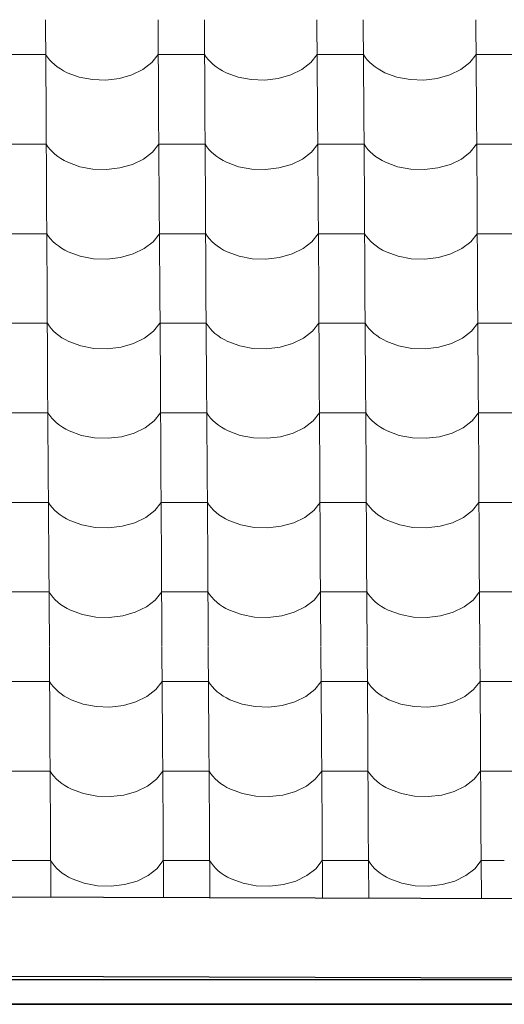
# Model space of a CAD drawing. Header units: millimetres. Extents: x -29001 to 109416, y -1251 to 13451.
# Tile 123 of 163: x -6940 to -6437, y 6987 to 8009. Entities that reach past the tile are written whole.
import ezdxf

# ---------------------------------------------------------------- set-up
doc = ezdxf.new("R2010")
doc.units = ezdxf.units.MM
doc.header["$MEASUREMENT"] = 0
for name, color, linetype in [('POHLED JIŽNÍ_1_Konstrukce - nosné', 7, 'Continuous'), ('POHLED JIŽNÍ_1_Nové_Konstrukce - krov', 7, 'Continuous'), ('POHLED JIŽNÍ_1_Nové_Konstrukce - střechy a skořepiny', 7, 'Continuous'), ('POHLED JIŽNÍ_1_Nové_Konstrukce - římsy', 7, 'Continuous'), ('POHLED JIŽNÍ_1_Nové_Výplně - Povrchové', 7, 'Continuous')]:
    doc.layers.add(name, color=color, linetype=linetype)

# ---------------------------------------------------------------- blocks, each defined once
blk = doc.blocks.new('*X1', base_point=(-31394.7, -25864.9))
at = {"layer": 'POHLED JIŽNÍ_1_Nové_Výplně - Povrchové', "color": 21, "linetype": 'Continuous', "lineweight": 20, "true_color": 0xffaaaa}
for p, q in [((-6913.4, 8009), (-6912.8, 7916.3)), ((-6796.5, 8009), (-6795.9, 7916.3)), ((-6748.4, 8009), (-6747.8, 7916.3)), ((-6631.5, 8009), (-6630.9, 7916.3)), ((-6583.4, 8009), (-6582.8, 7916.3)), ((-6466.5, 8009), (-6465.9, 7916.3)), ((-6937.2, 7972.8), (-6961.2, 7972.8)), ((-6913.2, 7972.8), (-6937.2, 7972.8)), ((-6913.2, 7972.8), (-6911.4, 7970.1)), ((-6911.4, 7970.1), (-6909.2, 7967.4)), ((-6909.2, 7967.4), (-6906.8, 7964.8)), ((-6906.8, 7964.8), (-6904.1, 7962.3)), ((-6802.8, 7964.5), (-6796.2, 7972.8)), ((-6772.2, 7972.8), (-6796.2, 7972.8)), ((-6748.2, 7972.8), (-6772.2, 7972.8)), ((-6748.2, 7972.8), (-6746.4, 7970.1)), ((-6746.4, 7970.1), (-6744.2, 7967.4)), ((-6744.2, 7967.4), (-6741.8, 7964.8)), ((-6741.8, 7964.8), (-6739.1, 7962.3)), ((-6637.8, 7964.5), (-6631.2, 7972.8)), ((-6607.2, 7972.8), (-6631.2, 7972.8)), ((-6583.2, 7972.8), (-6607.2, 7972.8)), ((-6583.2, 7972.8), (-6581.4, 7970.1)), ((-6581.4, 7970.1), (-6579.2, 7967.4)), ((-6579.2, 7967.4), (-6576.8, 7964.8)), ((-6576.8, 7964.8), (-6574.1, 7962.3)), ((-6472.9, 7964.5), (-6466.2, 7972.8)), ((-6442.2, 7972.8), (-6466.2, 7972.8)), ((-6418.2, 7972.8), (-6442.2, 7972.8)), ((-6904.1, 7962.3), (-6901.1, 7960)), ((-6901.1, 7960), (-6897.9, 7957.8)), ((-6897.9, 7957.8), (-6894.5, 7955.8)), ((-6894.5, 7955.8), (-6890.9, 7953.9)), ((-6823.6, 7951.7), (-6812.1, 7957.3)), ((-6812.1, 7957.3), (-6802.8, 7964.5)), ((-6739.1, 7962.3), (-6736.1, 7960)), ((-6736.1, 7960), (-6732.9, 7957.8)), ((-6732.9, 7957.8), (-6729.5, 7955.8)), ((-6729.5, 7955.8), (-6725.9, 7953.9)), ((-6658.6, 7951.7), (-6647.1, 7957.3)), ((-6647.1, 7957.3), (-6637.8, 7964.5)), ((-6574.1, 7962.3), (-6571.1, 7960)), ((-6571.1, 7960), (-6567.9, 7957.8)), ((-6567.9, 7957.8), (-6564.5, 7955.8)), ((-6564.5, 7955.8), (-6560.9, 7953.9)), ((-6493.6, 7951.7), (-6482.1, 7957.3)), ((-6482.1, 7957.3), (-6472.9, 7964.5)), ((-6890.9, 7953.9), (-6878.4, 7949.4)), ((-6878.4, 7949.4), (-6864.7, 7946.8)), ((-6864.7, 7946.8), (-6850.6, 7946.3)), ((-6850.6, 7946.3), (-6836.6, 7948)), ((-6836.6, 7948), (-6823.6, 7951.7)), ((-6725.9, 7953.9), (-6713.4, 7949.4)), ((-6713.4, 7949.4), (-6699.7, 7946.8)), ((-6699.7, 7946.8), (-6685.6, 7946.3)), ((-6685.6, 7946.3), (-6671.6, 7948)), ((-6671.6, 7948), (-6658.6, 7951.7)), ((-6560.9, 7953.9), (-6548.4, 7949.4)), ((-6548.4, 7949.4), (-6534.7, 7946.8)), ((-6534.7, 7946.8), (-6520.6, 7946.3)), ((-6520.6, 7946.3), (-6506.6, 7948)), ((-6506.6, 7948), (-6493.6, 7951.7)), ((-6912.8, 7916), (-6912.3, 7823.3)), ((-6795.9, 7916), (-6795.3, 7823.3)), ((-6747.8, 7916), (-6747.3, 7823.3)), ((-6630.9, 7916), (-6630.3, 7823.3)), ((-6582.8, 7916), (-6582.3, 7823.3)), ((-6465.9, 7916), (-6465.3, 7823.3)), ((-6936.6, 7879.8), (-6960.6, 7879.8)), ((-6912.6, 7879.8), (-6936.6, 7879.8)), ((-6912.6, 7879.8), (-6910.8, 7877)), ((-6910.8, 7877), (-6908.6, 7874.3)), ((-6908.6, 7874.3), (-6906.2, 7871.8)), ((-6802.3, 7871.4), (-6795.6, 7879.8)), ((-6771.6, 7879.8), (-6795.6, 7879.8)), ((-6747.6, 7879.8), (-6771.6, 7879.8)), ((-6747.6, 7879.8), (-6745.8, 7877)), ((-6745.8, 7877), (-6743.6, 7874.3)), ((-6743.6, 7874.3), (-6741.2, 7871.8)), ((-6637.3, 7871.4), (-6630.7, 7879.8)), ((-6606.6, 7879.8), (-6630.7, 7879.8)), ((-6582.6, 7879.8), (-6606.6, 7879.8)), ((-6582.6, 7879.8), (-6580.8, 7877)), ((-6580.8, 7877), (-6578.6, 7874.3)), ((-6578.6, 7874.3), (-6576.2, 7871.8)), ((-6472.3, 7871.4), (-6465.7, 7879.8)), ((-6441.6, 7879.8), (-6465.7, 7879.8)), ((-6417.6, 7879.8), (-6441.6, 7879.8)), ((-6906.2, 7871.8), (-6903.5, 7869.3)), ((-6903.5, 7869.3), (-6900.6, 7867)), ((-6900.6, 7867), (-6897.4, 7864.8)), ((-6897.4, 7864.8), (-6893.9, 7862.8)), ((-6893.9, 7862.8), (-6890.3, 7860.9)), ((-6823, 7858.7), (-6811.5, 7864.3)), ((-6811.5, 7864.3), (-6802.3, 7871.4)), ((-6741.2, 7871.8), (-6738.5, 7869.3)), ((-6738.5, 7869.3), (-6735.6, 7867)), ((-6735.6, 7867), (-6732.4, 7864.8)), ((-6732.4, 7864.8), (-6728.9, 7862.8)), ((-6728.9, 7862.8), (-6725.3, 7860.9)), ((-6658, 7858.7), (-6646.5, 7864.3)), ((-6646.5, 7864.3), (-6637.3, 7871.4)), ((-6576.2, 7871.8), (-6573.5, 7869.3)), ((-6573.5, 7869.3), (-6570.6, 7867)), ((-6570.6, 7867), (-6567.4, 7864.8)), ((-6567.4, 7864.8), (-6563.9, 7862.8)), ((-6563.9, 7862.8), (-6560.3, 7860.9)), ((-6493, 7858.7), (-6481.5, 7864.3)), ((-6481.5, 7864.3), (-6472.3, 7871.4)), ((-6890.3, 7860.9), (-6877.8, 7856.3)), ((-6877.8, 7856.3), (-6864.2, 7853.8)), ((-6864.2, 7853.8), (-6850, 7853.3)), ((-6850, 7853.3), (-6836, 7855)), ((-6836, 7855), (-6823, 7858.7)), ((-6725.3, 7860.9), (-6712.8, 7856.3)), ((-6712.8, 7856.3), (-6699.2, 7853.8)), ((-6699.2, 7853.8), (-6685, 7853.3)), ((-6685, 7853.3), (-6671, 7855)), ((-6671, 7855), (-6658, 7858.7)), ((-6560.3, 7860.9), (-6547.8, 7856.3)), ((-6547.8, 7856.3), (-6534.2, 7853.8)), ((-6534.2, 7853.8), (-6520, 7853.3)), ((-6520, 7853.3), (-6506, 7855)), ((-6506, 7855), (-6493, 7858.7)), ((-6912.3, 7823), (-6911.7, 7730.3)), ((-6795.3, 7823), (-6794.7, 7730.3)), ((-6747.3, 7823), (-6746.7, 7730.3)), ((-6630.3, 7823), (-6629.7, 7730.3)), ((-6582.3, 7823), (-6581.7, 7730.3)), ((-6465.3, 7823), (-6464.7, 7730.3)), ((-6936, 7786.8), (-6960.1, 7786.8)), ((-6912, 7786.8), (-6936, 7786.8)), ((-6912, 7786.8), (-6910.2, 7784)), ((-6910.2, 7784), (-6908, 7781.3)), ((-6908, 7781.3), (-6905.6, 7778.7)), ((-6801.7, 7778.4), (-6795.1, 7786.8)), ((-6771, 7786.8), (-6795.1, 7786.8)), ((-6747, 7786.8), (-6771, 7786.8)), ((-6747, 7786.8), (-6745.2, 7784)), ((-6745.2, 7784), (-6743.1, 7781.3)), ((-6743.1, 7781.3), (-6740.6, 7778.7)), ((-6636.7, 7778.4), (-6630.1, 7786.8)), ((-6606.1, 7786.8), (-6630.1, 7786.8)), ((-6582, 7786.8), (-6606.1, 7786.8)), ((-6582, 7786.8), (-6580.2, 7784)), ((-6580.2, 7784), (-6578.1, 7781.3)), ((-6578.1, 7781.3), (-6575.6, 7778.7)), ((-6471.7, 7778.4), (-6465.1, 7786.8)), ((-6441.1, 7786.8), (-6465.1, 7786.8)), ((-6417, 7786.8), (-6441.1, 7786.8)), ((-6905.6, 7778.7), (-6902.9, 7776.3)), ((-6902.9, 7776.3), (-6900, 7774)), ((-6900, 7774), (-6896.8, 7771.8)), ((-6896.8, 7771.8), (-6893.4, 7769.8)), ((-6822.4, 7765.7), (-6810.9, 7771.3)), ((-6810.9, 7771.3), (-6801.7, 7778.4)), ((-6740.6, 7778.7), (-6737.9, 7776.3)), ((-6737.9, 7776.3), (-6735, 7774)), ((-6735, 7774), (-6731.8, 7771.8)), ((-6731.8, 7771.8), (-6728.4, 7769.8)), ((-6657.4, 7765.7), (-6645.9, 7771.3)), ((-6645.9, 7771.3), (-6636.7, 7778.4)), ((-6575.6, 7778.7), (-6572.9, 7776.3)), ((-6572.9, 7776.3), (-6570, 7774)), ((-6570, 7774), (-6566.8, 7771.8)), ((-6566.8, 7771.8), (-6563.4, 7769.8)), ((-6492.4, 7765.7), (-6481, 7771.3)), ((-6481, 7771.3), (-6471.7, 7778.4)), ((-6893.4, 7769.8), (-6889.7, 7767.9)), ((-6889.7, 7767.9), (-6877.2, 7763.3)), ((-6877.2, 7763.3), (-6863.6, 7760.8)), ((-6863.6, 7760.8), (-6849.4, 7760.3)), ((-6849.4, 7760.3), (-6835.4, 7762)), ((-6835.4, 7762), (-6822.4, 7765.7)), ((-6728.4, 7769.8), (-6724.7, 7767.9)), ((-6724.7, 7767.9), (-6712.2, 7763.3)), ((-6712.2, 7763.3), (-6698.6, 7760.8)), ((-6698.6, 7760.8), (-6684.4, 7760.3)), ((-6684.4, 7760.3), (-6670.4, 7762)), ((-6670.4, 7762), (-6657.4, 7765.7)), ((-6563.4, 7769.8), (-6559.7, 7767.9)), ((-6559.7, 7767.9), (-6547.3, 7763.3)), ((-6547.3, 7763.3), (-6533.6, 7760.8)), ((-6533.6, 7760.8), (-6519.4, 7760.3)), ((-6519.4, 7760.3), (-6505.4, 7762)), ((-6505.4, 7762), (-6492.4, 7765.7)), ((-6911.7, 7730), (-6911.1, 7637.3)), ((-6794.7, 7730), (-6794.1, 7637.3)), ((-6746.7, 7730), (-6746.1, 7637.3)), ((-6629.7, 7730), (-6629.1, 7637.3)), ((-6581.7, 7730), (-6581.1, 7637.3)), ((-6464.7, 7730), (-6464.1, 7637.3)), ((-6935.5, 7693.8), (-6959.5, 7693.8)), ((-6911.4, 7693.8), (-6935.5, 7693.8)), ((-6911.4, 7693.8), (-6909.6, 7691)), ((-6909.6, 7691), (-6907.5, 7688.3)), ((-6801.1, 7685.4), (-6794.5, 7693.8)), ((-6770.5, 7693.8), (-6794.5, 7693.8)), ((-6746.5, 7693.8), (-6770.5, 7693.8)), ((-6746.5, 7693.8), (-6744.6, 7691)), ((-6744.6, 7691), (-6742.5, 7688.3)), ((-6636.1, 7685.4), (-6629.5, 7693.8)), ((-6605.5, 7693.8), (-6629.5, 7693.8)), ((-6581.5, 7693.8), (-6605.5, 7693.8)), ((-6581.5, 7693.8), (-6579.6, 7691)), ((-6579.6, 7691), (-6577.5, 7688.3)), ((-6471.1, 7685.4), (-6464.5, 7693.8)), ((-6440.5, 7693.8), (-6464.5, 7693.8)), ((-6416.5, 7693.8), (-6440.5, 7693.8)), ((-6907.5, 7688.3), (-6905, 7685.7)), ((-6905, 7685.7), (-6902.3, 7683.3)), ((-6902.3, 7683.3), (-6899.4, 7680.9)), ((-6899.4, 7680.9), (-6896.2, 7678.8)), ((-6896.2, 7678.8), (-6892.8, 7676.8)), ((-6810.4, 7678.3), (-6801.1, 7685.4)), ((-6742.5, 7688.3), (-6740, 7685.7)), ((-6740, 7685.7), (-6737.4, 7683.3)), ((-6737.4, 7683.3), (-6734.4, 7680.9)), ((-6734.4, 7680.9), (-6731.2, 7678.8)), ((-6731.2, 7678.8), (-6727.8, 7676.8)), ((-6645.4, 7678.3), (-6636.1, 7685.4)), ((-6577.5, 7688.3), (-6575, 7685.7)), ((-6575, 7685.7), (-6572.4, 7683.3)), ((-6572.4, 7683.3), (-6569.4, 7680.9)), ((-6569.4, 7680.9), (-6566.2, 7678.8)), ((-6566.2, 7678.8), (-6562.8, 7676.8)), ((-6480.4, 7678.3), (-6471.1, 7685.4)), ((-6892.8, 7676.8), (-6889.1, 7674.9)), ((-6889.1, 7674.9), (-6876.7, 7670.3)), ((-6876.7, 7670.3), (-6863, 7667.7)), ((-6848.8, 7667.3), (-6834.8, 7668.9)), ((-6834.8, 7668.9), (-6821.8, 7672.7)), ((-6821.8, 7672.7), (-6810.4, 7678.3)), ((-6727.8, 7676.8), (-6724.1, 7674.9)), ((-6724.1, 7674.9), (-6711.7, 7670.3)), ((-6711.7, 7670.3), (-6698, 7667.7)), ((-6683.8, 7667.3), (-6669.8, 7668.9)), ((-6669.8, 7668.9), (-6656.8, 7672.7)), ((-6656.8, 7672.7), (-6645.4, 7678.3)), ((-6562.8, 7676.8), (-6559.1, 7674.9)), ((-6559.1, 7674.9), (-6546.7, 7670.3)), ((-6546.7, 7670.3), (-6533, 7667.7)), ((-6518.8, 7667.3), (-6504.8, 7668.9)), ((-6504.8, 7668.9), (-6491.8, 7672.7)), ((-6491.8, 7672.7), (-6480.4, 7678.3)), ((-6863, 7667.7), (-6848.8, 7667.3)), ((-6698, 7667.7), (-6683.8, 7667.3)), ((-6533, 7667.7), (-6518.8, 7667.3)), ((-6911.1, 7637), (-6910.5, 7544.3)), ((-6794.1, 7637), (-6793.5, 7544.3)), ((-6746.1, 7637), (-6745.5, 7544.3)), ((-6629.1, 7637), (-6628.6, 7544.3)), ((-6581.1, 7637), (-6580.5, 7544.3)), ((-6464.1, 7637), (-6463.6, 7544.3)), ((-6934.9, 7600.8), (-6958.9, 7600.8)), ((-6910.9, 7600.8), (-6934.9, 7600.8)), ((-6910.9, 7600.8), (-6909, 7598)), ((-6909, 7598), (-6906.9, 7595.3)), ((-6800.5, 7592.4), (-6793.9, 7600.8)), ((-6769.9, 7600.8), (-6793.9, 7600.8)), ((-6745.9, 7600.8), (-6769.9, 7600.8)), ((-6745.9, 7600.8), (-6744, 7598)), ((-6744, 7598), (-6741.9, 7595.3)), ((-6635.5, 7592.4), (-6628.9, 7600.8)), ((-6604.9, 7600.8), (-6628.9, 7600.8)), ((-6580.9, 7600.8), (-6604.9, 7600.8)), ((-6580.9, 7600.8), (-6579, 7598)), ((-6579, 7598), (-6576.9, 7595.3)), ((-6470.5, 7592.4), (-6463.9, 7600.8)), ((-6439.9, 7600.8), (-6463.9, 7600.8)), ((-6415.9, 7600.8), (-6439.9, 7600.8)), ((-6906.9, 7595.3), (-6904.5, 7592.7)), ((-6904.5, 7592.7), (-6901.8, 7590.3)), ((-6901.8, 7590.3), (-6898.8, 7587.9)), ((-6898.8, 7587.9), (-6895.6, 7585.8)), ((-6809.8, 7585.2), (-6800.5, 7592.4)), ((-6741.9, 7595.3), (-6739.5, 7592.7)), ((-6739.5, 7592.7), (-6736.8, 7590.3)), ((-6736.8, 7590.3), (-6733.8, 7587.9)), ((-6733.8, 7587.9), (-6730.6, 7585.8)), ((-6644.8, 7585.2), (-6635.5, 7592.4)), ((-6576.9, 7595.3), (-6574.5, 7592.7)), ((-6574.5, 7592.7), (-6571.8, 7590.3)), ((-6571.8, 7590.3), (-6568.8, 7587.9)), ((-6568.8, 7587.9), (-6565.6, 7585.8)), ((-6479.8, 7585.2), (-6470.5, 7592.4)), ((-6895.6, 7585.8), (-6892.2, 7583.7)), ((-6892.2, 7583.7), (-6888.6, 7581.9)), ((-6888.6, 7581.9), (-6876.1, 7577.3)), ((-6876.1, 7577.3), (-6862.4, 7574.7)), ((-6834.3, 7575.9), (-6821.2, 7579.7)), ((-6821.2, 7579.7), (-6809.8, 7585.2)), ((-6730.6, 7585.8), (-6727.2, 7583.7)), ((-6727.2, 7583.7), (-6723.6, 7581.9)), ((-6723.6, 7581.9), (-6711.1, 7577.3)), ((-6711.1, 7577.3), (-6697.4, 7574.7)), ((-6669.3, 7575.9), (-6656.2, 7579.7)), ((-6656.2, 7579.7), (-6644.8, 7585.2)), ((-6565.6, 7585.8), (-6562.2, 7583.7)), ((-6562.2, 7583.7), (-6558.6, 7581.9)), ((-6558.6, 7581.9), (-6546.1, 7577.3)), ((-6546.1, 7577.3), (-6532.4, 7574.7)), ((-6504.3, 7575.9), (-6491.2, 7579.7)), ((-6491.2, 7579.7), (-6479.8, 7585.2)), ((-6862.4, 7574.7), (-6848.2, 7574.3)), ((-6848.2, 7574.3), (-6834.3, 7575.9)), ((-6697.4, 7574.7), (-6683.2, 7574.3)), ((-6683.2, 7574.3), (-6669.3, 7575.9)), ((-6532.4, 7574.7), (-6518.2, 7574.3)), ((-6518.2, 7574.3), (-6504.3, 7575.9)), ((-6910.5, 7544), (-6909.9, 7451.3)), ((-6793.5, 7544), (-6793, 7451.3)), ((-6745.5, 7544), (-6744.9, 7451.3)), ((-6628.6, 7544), (-6628, 7451.3)), ((-6580.5, 7544), (-6579.9, 7451.3)), ((-6463.6, 7544), (-6463, 7451.3)), ((-6934.3, 7507.8), (-6958.3, 7507.8)), ((-6910.3, 7507.8), (-6934.3, 7507.8)), ((-6910.3, 7507.8), (-6908.4, 7505)), ((-6908.4, 7505), (-6906.3, 7502.3)), ((-6799.9, 7499.4), (-6793.3, 7507.8)), ((-6769.3, 7507.8), (-6793.3, 7507.8)), ((-6745.3, 7507.8), (-6769.3, 7507.8)), ((-6745.3, 7507.8), (-6743.4, 7505)), ((-6743.4, 7505), (-6741.3, 7502.3)), ((-6634.9, 7499.4), (-6628.3, 7507.8)), ((-6604.3, 7507.8), (-6628.3, 7507.8)), ((-6580.3, 7507.8), (-6604.3, 7507.8)), ((-6580.3, 7507.8), (-6578.4, 7505)), ((-6578.4, 7505), (-6576.3, 7502.3)), ((-6469.9, 7499.4), (-6463.3, 7507.8)), ((-6439.3, 7507.8), (-6463.3, 7507.8)), ((-6415.3, 7507.8), (-6439.3, 7507.8)), ((-6906.3, 7502.3), (-6903.9, 7499.7)), ((-6903.9, 7499.7), (-6901.2, 7497.3)), ((-6901.2, 7497.3), (-6898.2, 7494.9)), ((-6898.2, 7494.9), (-6895, 7492.8)), ((-6809.2, 7492.2), (-6799.9, 7499.4)), ((-6741.3, 7502.3), (-6738.9, 7499.7)), ((-6738.9, 7499.7), (-6736.2, 7497.3)), ((-6736.2, 7497.3), (-6733.2, 7494.9)), ((-6733.2, 7494.9), (-6730, 7492.8)), ((-6644.2, 7492.2), (-6634.9, 7499.4)), ((-6576.3, 7502.3), (-6573.9, 7499.7)), ((-6573.9, 7499.7), (-6571.2, 7497.3)), ((-6571.2, 7497.3), (-6568.2, 7494.9)), ((-6568.2, 7494.9), (-6565, 7492.8)), ((-6479.2, 7492.2), (-6469.9, 7499.4)), ((-6895, 7492.8), (-6891.6, 7490.7)), ((-6891.6, 7490.7), (-6888, 7488.9)), ((-6888, 7488.9), (-6875.5, 7484.3)), ((-6875.5, 7484.3), (-6861.8, 7481.7)), ((-6833.7, 7482.9), (-6820.6, 7486.6)), ((-6820.6, 7486.6), (-6809.2, 7492.2)), ((-6730, 7492.8), (-6726.6, 7490.7)), ((-6726.6, 7490.7), (-6723, 7488.9)), ((-6723, 7488.9), (-6710.5, 7484.3)), ((-6710.5, 7484.3), (-6696.8, 7481.7)), ((-6668.7, 7482.9), (-6655.6, 7486.6)), ((-6655.6, 7486.6), (-6644.2, 7492.2)), ((-6565, 7492.8), (-6561.6, 7490.7)), ((-6561.6, 7490.7), (-6558, 7488.9)), ((-6558, 7488.9), (-6545.5, 7484.3)), ((-6545.5, 7484.3), (-6531.8, 7481.7)), ((-6503.7, 7482.9), (-6490.6, 7486.6)), ((-6490.6, 7486.6), (-6479.2, 7492.2)), ((-6861.8, 7481.7), (-6847.6, 7481.3)), ((-6847.6, 7481.3), (-6833.7, 7482.9)), ((-6696.8, 7481.7), (-6682.6, 7481.3)), ((-6682.6, 7481.3), (-6668.7, 7482.9)), ((-6531.8, 7481.7), (-6517.6, 7481.3)), ((-6517.6, 7481.3), (-6503.7, 7482.9)), ((-6909.9, 7450.9), (-6909.3, 7358.3)), ((-6793, 7450.9), (-6792.4, 7358.3)), ((-6744.9, 7450.9), (-6744.4, 7358.3)), ((-6628, 7450.9), (-6627.4, 7358.3)), ((-6579.9, 7450.9), (-6579.4, 7358.3)), ((-6463, 7450.9), (-6462.4, 7358.3)), ((-6933.7, 7414.8), (-6957.7, 7414.8)), ((-6909.7, 7414.8), (-6933.7, 7414.8)), ((-6909.7, 7414.8), (-6907.9, 7412)), ((-6799.4, 7406.4), (-6792.7, 7414.8)), ((-6768.7, 7414.8), (-6792.7, 7414.8)), ((-6744.7, 7414.8), (-6768.7, 7414.8)), ((-6744.7, 7414.8), (-6742.9, 7412)), ((-6634.4, 7406.4), (-6627.7, 7414.8)), ((-6603.7, 7414.8), (-6627.7, 7414.8)), ((-6579.7, 7414.8), (-6603.7, 7414.8)), ((-6579.7, 7414.8), (-6577.9, 7412)), ((-6469.4, 7406.4), (-6462.7, 7414.8)), ((-6438.7, 7414.8), (-6462.7, 7414.8)), ((-6414.7, 7414.8), (-6438.7, 7414.8)), ((-6907.9, 7412), (-6905.7, 7409.3)), ((-6905.7, 7409.3), (-6903.3, 7406.7)), ((-6903.3, 7406.7), (-6900.6, 7404.2)), ((-6900.6, 7404.2), (-6897.6, 7401.9)), ((-6808.6, 7399.2), (-6799.4, 7406.4)), ((-6742.9, 7412), (-6740.7, 7409.3)), ((-6740.7, 7409.3), (-6738.3, 7406.7)), ((-6738.3, 7406.7), (-6735.6, 7404.2)), ((-6735.6, 7404.2), (-6732.7, 7401.9)), ((-6643.6, 7399.2), (-6634.4, 7406.4)), ((-6577.9, 7412), (-6575.7, 7409.3)), ((-6575.7, 7409.3), (-6573.3, 7406.7)), ((-6573.3, 7406.7), (-6570.6, 7404.2)), ((-6570.6, 7404.2), (-6567.7, 7401.9)), ((-6478.6, 7399.2), (-6469.4, 7406.4)), ((-6897.6, 7401.9), (-6894.4, 7399.7)), ((-6894.4, 7399.7), (-6891, 7397.7)), ((-6891, 7397.7), (-6887.4, 7395.9)), ((-6887.4, 7395.9), (-6874.9, 7391.3)), ((-6833.1, 7389.9), (-6820.1, 7393.6)), ((-6820.1, 7393.6), (-6808.6, 7399.2)), ((-6732.7, 7401.9), (-6729.5, 7399.7)), ((-6729.5, 7399.7), (-6726, 7397.7)), ((-6726, 7397.7), (-6722.4, 7395.9)), ((-6722.4, 7395.9), (-6709.9, 7391.3)), ((-6668.1, 7389.9), (-6655.1, 7393.6)), ((-6655.1, 7393.6), (-6643.6, 7399.2)), ((-6567.7, 7401.9), (-6564.5, 7399.7)), ((-6564.5, 7399.7), (-6561, 7397.7)), ((-6561, 7397.7), (-6557.4, 7395.9)), ((-6557.4, 7395.9), (-6544.9, 7391.3)), ((-6503.1, 7389.9), (-6490.1, 7393.6)), ((-6490.1, 7393.6), (-6478.6, 7399.2)), ((-6874.9, 7391.3), (-6861.2, 7388.7)), ((-6861.2, 7388.7), (-6847.1, 7388.2)), ((-6847.1, 7388.2), (-6833.1, 7389.9)), ((-6709.9, 7391.3), (-6696.2, 7388.7)), ((-6696.2, 7388.7), (-6682.1, 7388.2)), ((-6682.1, 7388.2), (-6668.1, 7389.9)), ((-6544.9, 7391.3), (-6531.2, 7388.7)), ((-6531.2, 7388.7), (-6517.1, 7388.2)), ((-6517.1, 7388.2), (-6503.1, 7389.9)), ((-6909.3, 7357.9), (-6908.8, 7265.3)), ((-6792.4, 7357.9), (-6791.8, 7265.3)), ((-6744.4, 7357.9), (-6743.8, 7265.3)), ((-6627.4, 7357.9), (-6626.8, 7265.3)), ((-6579.4, 7357.9), (-6578.8, 7265.3)), ((-6462.4, 7357.9), (-6461.8, 7265.3)), ((-6933.1, 7321.8), (-6957.2, 7321.8)), ((-6909.1, 7321.8), (-6933.1, 7321.8)), ((-6909.1, 7321.8), (-6907.3, 7319)), ((-6798.8, 7313.4), (-6792.2, 7321.8)), ((-6768.1, 7321.8), (-6792.2, 7321.8)), ((-6744.1, 7321.8), (-6768.1, 7321.8)), ((-6744.1, 7321.8), (-6742.3, 7319)), ((-6633.8, 7313.4), (-6627.2, 7321.8)), ((-6603.1, 7321.8), (-6627.2, 7321.8)), ((-6579.1, 7321.8), (-6603.1, 7321.8)), ((-6579.1, 7321.8), (-6577.3, 7319)), ((-6468.8, 7313.4), (-6462.2, 7321.8)), ((-6438.1, 7321.8), (-6462.2, 7321.8)), ((-6414.1, 7321.8), (-6438.1, 7321.8)), ((-6907.3, 7319), (-6905.1, 7316.3)), ((-6905.1, 7316.3), (-6902.7, 7313.7)), ((-6902.7, 7313.7), (-6900, 7311.2)), ((-6900, 7311.2), (-6897.1, 7308.9)), ((-6808, 7306.2), (-6798.8, 7313.4)), ((-6742.3, 7319), (-6740.1, 7316.3)), ((-6740.1, 7316.3), (-6737.7, 7313.7)), ((-6737.7, 7313.7), (-6735, 7311.2)), ((-6735, 7311.2), (-6732.1, 7308.9)), ((-6643, 7306.2), (-6633.8, 7313.4)), ((-6577.3, 7319), (-6575.1, 7316.3)), ((-6575.1, 7316.3), (-6572.7, 7313.7)), ((-6572.7, 7313.7), (-6570, 7311.2)), ((-6570, 7311.2), (-6567.1, 7308.9)), ((-6478, 7306.2), (-6468.8, 7313.4)), ((-6897.1, 7308.9), (-6893.9, 7306.7)), ((-6893.9, 7306.7), (-6890.4, 7304.7)), ((-6890.4, 7304.7), (-6886.8, 7302.9)), ((-6886.8, 7302.9), (-6874.3, 7298.3)), ((-6832.5, 7296.9), (-6819.5, 7300.6)), ((-6819.5, 7300.6), (-6808, 7306.2)), ((-6732.1, 7308.9), (-6728.9, 7306.7)), ((-6728.9, 7306.7), (-6725.4, 7304.7)), ((-6725.4, 7304.7), (-6721.8, 7302.9)), ((-6721.8, 7302.9), (-6709.3, 7298.3)), ((-6667.5, 7296.9), (-6654.5, 7300.6)), ((-6654.5, 7300.6), (-6643, 7306.2)), ((-6567.1, 7308.9), (-6563.9, 7306.7)), ((-6563.9, 7306.7), (-6560.4, 7304.7)), ((-6560.4, 7304.7), (-6556.8, 7302.9)), ((-6556.8, 7302.9), (-6544.3, 7298.3)), ((-6502.5, 7296.9), (-6489.5, 7300.6)), ((-6489.5, 7300.6), (-6478, 7306.2)), ((-6874.3, 7298.3), (-6860.7, 7295.7)), ((-6860.7, 7295.7), (-6846.5, 7295.2)), ((-6846.5, 7295.2), (-6832.5, 7296.9)), ((-6709.3, 7298.3), (-6695.7, 7295.7)), ((-6695.7, 7295.7), (-6681.5, 7295.2)), ((-6681.5, 7295.2), (-6667.5, 7296.9)), ((-6544.3, 7298.3), (-6530.7, 7295.7)), ((-6530.7, 7295.7), (-6516.5, 7295.2)), ((-6516.5, 7295.2), (-6502.5, 7296.9)), ((-6908.8, 7264.9), (-6908.2, 7172.3)), ((-6791.8, 7264.9), (-6791.2, 7172.3)), ((-6743.8, 7264.9), (-6743.2, 7172.3)), ((-6626.8, 7264.9), (-6626.2, 7172.3)), ((-6578.8, 7264.9), (-6578.2, 7172.3)), ((-6461.8, 7264.9), (-6461.2, 7172.3)), ((-6932.6, 7228.8), (-6956.6, 7228.8)), ((-6908.5, 7228.8), (-6932.6, 7228.8)), ((-6908.5, 7228.8), (-6906.7, 7226)), ((-6798.2, 7220.4), (-6791.6, 7228.8)), ((-6767.6, 7228.8), (-6791.6, 7228.8)), ((-6743.5, 7228.8), (-6767.6, 7228.8)), ((-6743.5, 7228.8), (-6741.7, 7226)), ((-6633.2, 7220.4), (-6626.6, 7228.8)), ((-6602.6, 7228.8), (-6626.6, 7228.8)), ((-6578.5, 7228.8), (-6602.6, 7228.8)), ((-6578.5, 7228.8), (-6576.7, 7226)), ((-6468.2, 7220.4), (-6461.6, 7228.8)), ((-6437.6, 7228.8), (-6461.6, 7228.8)), ((-6413.5, 7228.8), (-6437.6, 7228.8)), ((-6906.7, 7226), (-6904.6, 7223.3)), ((-6904.6, 7223.3), (-6902.1, 7220.7)), ((-6902.1, 7220.7), (-6899.4, 7218.2)), ((-6807.5, 7213.2), (-6798.2, 7220.4)), ((-6741.7, 7226), (-6739.6, 7223.3)), ((-6739.6, 7223.3), (-6737.1, 7220.7)), ((-6737.1, 7220.7), (-6734.4, 7218.2)), ((-6642.5, 7213.2), (-6633.2, 7220.4)), ((-6576.7, 7226), (-6574.6, 7223.3)), ((-6574.6, 7223.3), (-6572.1, 7220.7)), ((-6572.1, 7220.7), (-6569.4, 7218.2)), ((-6477.5, 7213.2), (-6468.2, 7220.4)), ((-6899.4, 7218.2), (-6896.5, 7215.9)), ((-6896.5, 7215.9), (-6893.3, 7213.7)), ((-6893.3, 7213.7), (-6889.9, 7211.7)), ((-6889.9, 7211.7), (-6886.2, 7209.9)), ((-6886.2, 7209.9), (-6873.8, 7205.3)), ((-6818.9, 7207.6), (-6807.5, 7213.2)), ((-6734.4, 7218.2), (-6731.5, 7215.9)), ((-6731.5, 7215.9), (-6728.3, 7213.7)), ((-6728.3, 7213.7), (-6724.9, 7211.7)), ((-6724.9, 7211.7), (-6721.2, 7209.9)), ((-6721.2, 7209.9), (-6708.8, 7205.3)), ((-6653.9, 7207.6), (-6642.5, 7213.2)), ((-6569.4, 7218.2), (-6566.5, 7215.9)), ((-6566.5, 7215.9), (-6563.3, 7213.7)), ((-6563.3, 7213.7), (-6559.9, 7211.7)), ((-6559.9, 7211.7), (-6556.2, 7209.9)), ((-6556.2, 7209.9), (-6543.8, 7205.3)), ((-6488.9, 7207.6), (-6477.5, 7213.2)), ((-6873.8, 7205.3), (-6860.1, 7202.7)), ((-6860.1, 7202.7), (-6845.9, 7202.2)), ((-6845.9, 7202.2), (-6831.9, 7203.9)), ((-6831.9, 7203.9), (-6818.9, 7207.6)), ((-6708.8, 7205.3), (-6695.1, 7202.7)), ((-6695.1, 7202.7), (-6680.9, 7202.2)), ((-6680.9, 7202.2), (-6666.9, 7203.9)), ((-6666.9, 7203.9), (-6653.9, 7207.6)), ((-6543.8, 7205.3), (-6530.1, 7202.7)), ((-6530.1, 7202.7), (-6515.9, 7202.2)), ((-6515.9, 7202.2), (-6501.9, 7203.9)), ((-6501.9, 7203.9), (-6488.9, 7207.6)), ((-6908.2, 7171.9), (-6907.7, 7098)), ((-6791.2, 7171.9), (-6790.8, 7097.6)), ((-6743.2, 7171.9), (-6742.7, 7097.5)), ((-6626.2, 7171.9), (-6625.8, 7097.2)), ((-6578.2, 7171.9), (-6577.7, 7097.1)), ((-6461.2, 7171.9), (-6460.8, 7096.7)), ((-6932, 7135.8), (-6956, 7135.8)), ((-6908, 7135.8), (-6932, 7135.8)), ((-6908, 7135.8), (-6906.1, 7133)), ((-6906.1, 7133), (-6904, 7130.3)), ((-6904, 7130.3), (-6901.6, 7127.7)), ((-6901.6, 7127.7), (-6898.9, 7125.2)), ((-6806.9, 7120.2), (-6797.6, 7127.4)), ((-6797.6, 7127.4), (-6791, 7135.8)), ((-6767, 7135.8), (-6791, 7135.8)), ((-6743, 7135.8), (-6767, 7135.8)), ((-6743, 7135.8), (-6741.1, 7133)), ((-6741.1, 7133), (-6739, 7130.3)), ((-6739, 7130.3), (-6736.6, 7127.7)), ((-6736.6, 7127.7), (-6733.9, 7125.2)), ((-6641.9, 7120.2), (-6632.6, 7127.4)), ((-6632.6, 7127.4), (-6626, 7135.8)), ((-6602, 7135.8), (-6626, 7135.8)), ((-6578, 7135.8), (-6602, 7135.8)), ((-6578, 7135.8), (-6576.1, 7133)), ((-6576.1, 7133), (-6574, 7130.3)), ((-6574, 7130.3), (-6571.6, 7127.7)), ((-6571.6, 7127.7), (-6568.9, 7125.2)), ((-6476.9, 7120.2), (-6467.6, 7127.4)), ((-6467.6, 7127.4), (-6461, 7135.8)), ((-6437, 7135.8), (-6461, 7135.8)), ((-6898.9, 7125.2), (-6895.9, 7122.9)), ((-6895.9, 7122.9), (-6892.7, 7120.7)), ((-6892.7, 7120.7), (-6889.3, 7118.7)), ((-6889.3, 7118.7), (-6885.6, 7116.8)), ((-6885.6, 7116.8), (-6873.2, 7112.3)), ((-6818.3, 7114.6), (-6806.9, 7120.2)), ((-6733.9, 7125.2), (-6730.9, 7122.9)), ((-6730.9, 7122.9), (-6727.7, 7120.7)), ((-6727.7, 7120.7), (-6724.3, 7118.7)), ((-6724.3, 7118.7), (-6720.7, 7116.8)), ((-6720.7, 7116.8), (-6708.2, 7112.3)), ((-6653.3, 7114.6), (-6641.9, 7120.2)), ((-6568.9, 7125.2), (-6565.9, 7122.9)), ((-6565.9, 7122.9), (-6562.7, 7120.7)), ((-6562.7, 7120.7), (-6559.3, 7118.7)), ((-6559.3, 7118.7), (-6555.7, 7116.8)), ((-6555.7, 7116.8), (-6543.2, 7112.3)), ((-6488.3, 7114.6), (-6476.9, 7120.2)), ((-6873.2, 7112.3), (-6859.5, 7109.7)), ((-6859.5, 7109.7), (-6845.3, 7109.2)), ((-6845.3, 7109.2), (-6831.4, 7110.9)), ((-6831.4, 7110.9), (-6818.3, 7114.6)), ((-6708.2, 7112.3), (-6694.5, 7109.7)), ((-6694.5, 7109.7), (-6680.3, 7109.2)), ((-6680.3, 7109.2), (-6666.4, 7110.9)), ((-6666.4, 7110.9), (-6653.3, 7114.6)), ((-6543.2, 7112.3), (-6529.5, 7109.7)), ((-6529.5, 7109.7), (-6515.3, 7109.2)), ((-6515.3, 7109.2), (-6501.4, 7110.9)), ((-6501.4, 7110.9), (-6488.3, 7114.6))]:
    blk.add_line(p, q, dxfattribs=at)

msp = doc.modelspace()

# ---------------------------------------------------------------- linework, layer by layer
at = {"layer": 'POHLED JIŽNÍ_1_Nové_Konstrukce - krov', "color": 1, "linetype": 'Continuous', "lineweight": 25}
msp.add_line((-20791.4, 6986.6), (-11, 6986.6), dxfattribs=at)
at = {"layer": 'POHLED JIŽNÍ_1_Nové_Konstrukce - střechy a skořepiny', "color": 1, "linetype": 'Continuous', "lineweight": 25}
for p, q in [((-20791.8, 7135.6), (-11.9, 7079.2)), ((-20792.2, 7053.1), (-5590.7, 7011.9))]:
    msp.add_line(p, q, dxfattribs=at)
at = {"layer": 'POHLED JIŽNÍ_1_Nové_Konstrukce - římsy', "color": 1, "linetype": 'Continuous', "lineweight": 25}
for p, q in [((-5590.7, 7011.9), (-20645.2, 7011.9)), ((-132.3, 6986.6), (-20645.2, 6986.6))]:
    msp.add_line(p, q, dxfattribs=at)

# ---------------------------------------------------------------- block references
at = {"layer": 'POHLED JIŽNÍ_1_Konstrukce - nosné', "color": 9, "linetype": 'Continuous', "lineweight": 13}
msp.add_blockref('*X1', (-31394.7, -25864.9), dxfattribs=at)

doc.saveas('drawing.dxf')
